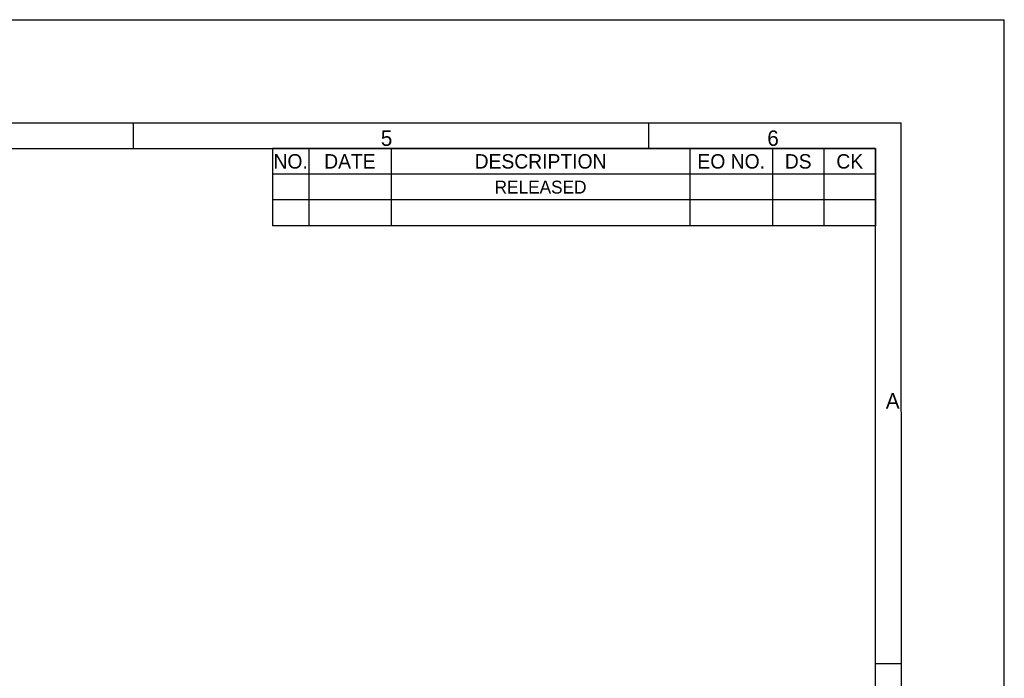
# Model space of a CAD drawing. Header units: inches. Extents: x 0 to 39, y 0 to 27.6.
# Tile 25 of 25: x 26.4 to 39, y 19.2 to 27.6. Entities that reach past the tile are written whole.
import ezdxf

# ---------------------------------------------------------------- set-up
doc = ezdxf.new("R2010")
doc.units = ezdxf.units.IN
doc.header["$LTSCALE"] = 2.143701
doc.header["$MEASUREMENT"] = 0
doc.layers.add('TOPRX05-FORMAT', color=7, linetype='CONTINUOUS')
doc.styles.add('TEXTSTYLE_2', font='gothic.ttf')

msp = doc.modelspace()

# ---------------------------------------------------------------- linework, layer by layer
at = {"layer": 'TOPRX05-FORMAT', "color": 7, "linetype": 'CONTINUOUS'}
for p, q in [((0, 27.559055), (38.976378, 27.559055)), ((38.976378, 0), (38.976378, 27.559055)), ((1.312336, 26.246719), (37.664042, 26.246719)), ((27.887139, 25.918635), (27.887139, 26.246719)), ((34.448819, 25.918635), (34.448819, 26.246719)), ((37.673315, 1.312336), (37.664042, 26.246719)), ((1.64042, 25.918635), (37.335958, 25.918635)), ((37.335958, 1.312336), (37.335958, 25.918635)), ((37.335958, 19.356955), (37.664042, 19.356955))]:
    msp.add_line(p, q, dxfattribs=at)
at = {"layer": 'TOPRX05-FORMAT', "color": 2, "linetype": 'CONTINUOUS'}
for p, q in [((37.335959, 25.918634), (29.658793, 25.918634)), ((29.658793, 25.918634), (29.658793, 24.934382)), ((30.118111, 25.918634), (30.118111, 24.934382)), ((31.16798, 25.918634), (31.16798, 24.934382)), ((34.973754, 25.918634), (34.973754, 24.934382)), ((36.023623, 25.918634), (36.023623, 24.934382)), ((36.679791, 25.918634), (36.679791, 24.934382)), ((37.335959, 25.918634), (37.335959, 24.934382)), ((37.335959, 25.59055), (29.658793, 25.59055)), ((37.335959, 25.262466), (29.658793, 25.262466)), ((37.335959, 24.934382), (29.658793, 24.934382))]:
    msp.add_line(p, q, dxfattribs=at)

# ---------------------------------------------------------------- texts
at = {"layer": 'TOPRX05-FORMAT', "color": 7, "linetype": 'CONTINUOUS', "char_height": 0.19685, "attachment_point": 1, "line_spacing_factor": 0.9, "style": 'TEXTSTYLE_2'}
for s, insert, width in [('5', (31.036745, 26.148294), 0.15091864), ('6', (35.958005, 26.148294), 0.15091864), ('A', (37.467192, 22.801837), 0.18008166)]:
    msp.add_mtext(s, dxfattribs=dict(at, insert=insert, width=width))
at = {"layer": 'TOPRX05-FORMAT', "color": 2, "linetype": 'CONTINUOUS', "attachment_point": 2, "line_spacing_factor": 0.9, "style": 'TEXTSTYLE_2'}
for s, insert, char_height, width in [('NO.', (29.888452, 25.846456), 0.183727, 0.43609487), ('DATE', (30.643045, 25.846456), 0.183727, 0.59493157), ('DESCRIPTION', (33.070867, 25.846456), 0.18372703, 1.58345485), ('EO NO.', (35.498688, 25.846456), 0.183727, 0.85526469), ('DS', (36.351707, 25.846456), 0.183727, 0.32186254), ('CK', (37.007875, 25.846456), 0.183727, 0.31233596), ('RELEASED ', (33.070867, 25.508529), 0.164042, 1.12096223)]:
    msp.add_mtext(s, dxfattribs=dict(at, insert=insert, char_height=char_height, width=width))

doc.saveas('drawing.dxf')
